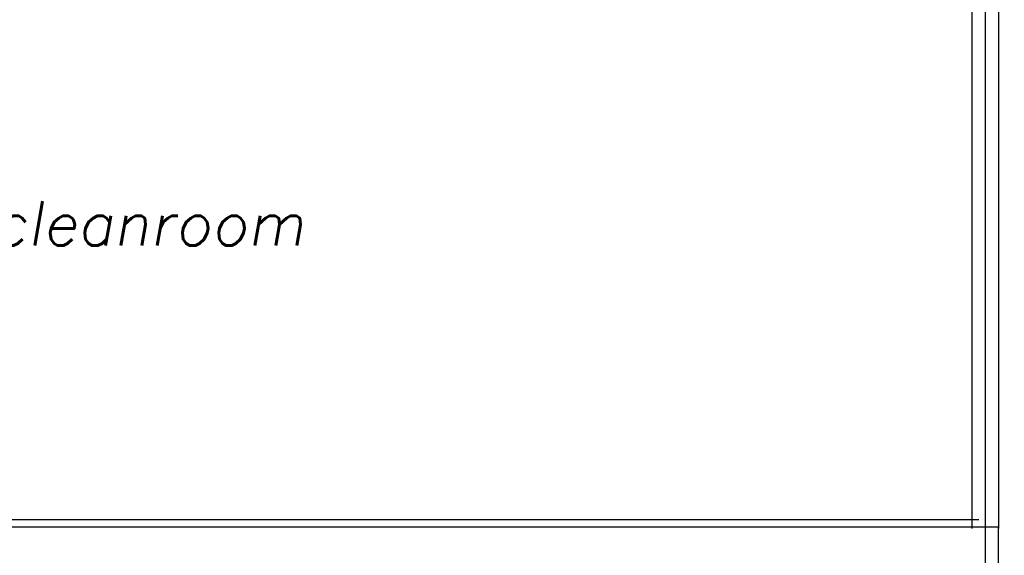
# Model space of a CAD drawing. Extents: x -18628 to 99585, y 127200 to 154480.
# Tile 39 of 59: x 50953 to 57568, y 137776 to 141375. Entities that reach past the tile are written whole.
import ezdxf

# ---------------------------------------------------------------- set-up
doc = ezdxf.new("R2010")
doc.units = 0
doc.header["$LTSCALE"] = 1000
doc.header["$MEASUREMENT"] = 0
doc.linetypes.add('DASHDOT', pattern=[1, 0.5, -0.25, 0, -0.25])
for name, color, linetype in [('B02', 7, 'CONTINUOUS'), ('B03', 7, 'CONTINUOUS'), ('B08', 7, 'CONTINUOUS')]:
    doc.layers.add(name, color=color, linetype=linetype)
doc.styles.add('TXT', font='txt.shx')

msp = doc.modelspace()

# ---------------------------------------------------------------- linework, layer by layer
at = {"layer": 'B02', "color": 5, "linetype": 'Continuous'}
msp.add_line((57439.5, 151594.9), (57439.5, 127199.6), dxfattribs=at)
at = {"layer": 'B02', "color": 5, "linetype": 'DASHDOT'}
msp.add_line((-15111, 138016), (89669.6, 138016), dxfattribs=at)
at = {"layer": 'B03', "color": 2, "linetype": 'Continuous'}
for p, q in [((57529.5, 141887.9), (57529.5, 137956)), ((57349.5, 141623.6), (57349.5, 137956)), ((57529.5, 137966), (42639.5, 137966)), ((57529.5, 137626), (57529.5, 137966))]:
    msp.add_line(p, q, dxfattribs=at)
at = {"layer": 'B03', "color": 1, "linetype": 'Continuous'}
msp.add_line((47739.5, 138016), (57349.5, 138016), dxfattribs=at)

# ---------------------------------------------------------------- texts
at = {"layer": 'B08', "color": 7, "linetype": 'Continuous', "style": 'TXT', "oblique": 10}
msp.add_text('Utilities cleanroom', height=300, dxfattribs=at).set_placement((49050.3, 139856.9))

doc.saveas('drawing.dxf')
